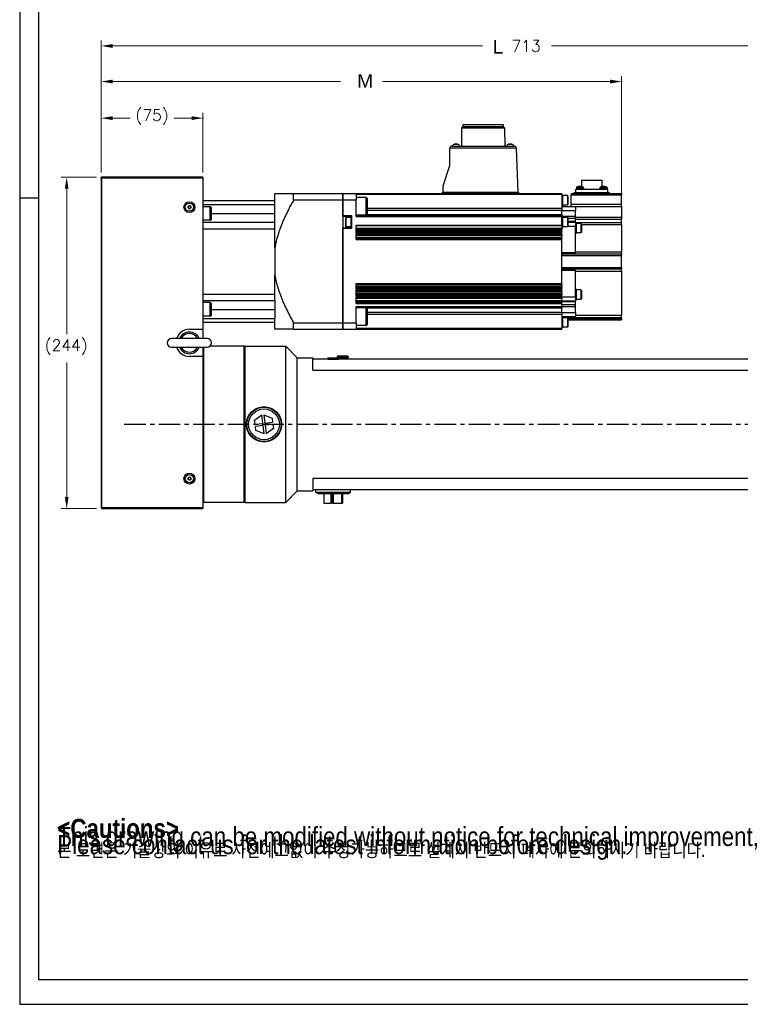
# Model space of a CAD drawing. Extents: x 26457 to 28142, y 10273 to 11461.
# Tile 1 of 18: x 26457 to 26988, y 10273 to 10999. Entities that reach past the tile are written whole.
import ezdxf

# ---------------------------------------------------------------- set-up
doc = ezdxf.new("R2010")
doc.units = 0
doc.header["$LTSCALE"] = 25.4
doc.linetypes.add('CENTER', pattern=[2, 1.25, -0.25, 0.25, -0.25])
doc.linetypes.add('CHAIN', pattern=[0.3543, 0.2362, -0.0295, 0.0591, -0.0295])
doc.layers.get('0').update_dxf_attribs({"linetype": 'CONTINUOUS'})
doc.layers.add('ATA-CENTER', color=133, linetype='CENTER')
doc.layers.add('ATA-TEXT', color=7, linetype='CONTINUOUS')
doc.layers.add('ATA-DIM', color=252, linetype='CONTINUOUS', lineweight=25)
doc.layers.add('ATA-SECTION', color=3, linetype='CHAIN', lineweight=40)
doc.styles.get("Standard").update_dxf_attribs({"font": 'simplex.shx'})
doc.styles.add('주 문자 (ISO)', font='arial.ttf')
doc.dimstyles.new('ata_A1', dxfattribs={"dimtxt": 4.2, "dimasz": 4.2, "dimexe": 2, "dimexo": 2, "dimgap": 2, "dimtad": 0, "dimtih": 1, "dimtoh": 1, "dimdec": 6, "dimdsep": 46, "dimtxsty": 'Standard', "dimcen": 0, "dimclrd": 252, "dimclre": 252, "dimclrt": 4, "dimadec": 6, "dimazin": 2, "dimtfac": 1, "dimtdec": 6, "dimtofl": 0, "dimtmove": 0, "dimatfit": 3, "dimfxl": 0, "dimtolj": 1, "dimtzin": 0, "dimlwd": 0, "dimlwe": 0, "dimarcsym": 0})

# ---------------------------------------------------------------- blocks, each defined once
blk = doc.blocks.new('*D8240')
at = {"color": 0}
for p in [(26517.45, 10882.47), (26491.52, 10638.47), (26517.45, 10638.47)]:
    blk.add_point(p, dxfattribs=at)
at = {"layer": 'ATA-DIM', "color": 252, "lineweight": 0}
for p, q in [((26513.45, 10882.47), (26487.52, 10882.47)), ((26491.52, 10874.07), (26491.52, 10766.89)), ((26491.52, 10646.87), (26491.52, 10746.13)), ((26513.45, 10638.47), (26487.52, 10638.47))]:
    blk.add_line(p, q, dxfattribs=at)
at = {"layer": 'ATA-DIM', "color": 252}
for points in [[(26492.92, 10874.07), (26490.12, 10874.07), (26491.52, 10882.47)], [(26490.12, 10646.87), (26492.92, 10646.87), (26491.52, 10638.47)]]:
    blk.add_solid(points, dxfattribs=at)
at = {"layer": 'ATA-DIM', "color": 4, "ltscale": 0.2, "insert": (26475.35, 10762.89), "char_height": 8.4, "attachment_point": 1}
blk.add_mtext('\\A1;(244)', dxfattribs=at)
blk = doc.blocks.new('*D8234')
at = {"color": 0}
for p in [(27229.95, 10979.22), (26516.95, 10881.97), (27229.95, 10757.97)]:
    blk.add_point(p, dxfattribs=at)
at = {"layer": 'ATA-DIM', "color": 252, "lineweight": 0}
for p, q in [((26516.95, 10885.97), (26516.95, 10983.22)), ((26525.35, 10979.22), (26797.99, 10979.22)), ((27221.55, 10979.22), (26848.91, 10979.22)), ((27229.95, 10761.97), (27229.95, 10983.22))]:
    blk.add_line(p, q, dxfattribs=at)
at = {"layer": 'ATA-DIM', "color": 252}
for points in [[(26525.35, 10980.62), (26525.35, 10977.82), (26516.95, 10979.22)], [(27221.55, 10977.82), (27221.55, 10980.62), (27229.95, 10979.22)]]:
    blk.add_solid(points, dxfattribs=at)
at = {"layer": 'ATA-DIM', "color": 4, "ltscale": 0.2, "insert": (26801.99, 10983.42), "char_height": 8.4, "attachment_point": 1}
blk.add_mtext('\\A1;   713', dxfattribs=at)
blk = doc.blocks.new('*D8233')
at = {"color": 0}
for p in [(26900.45, 10953.02), (26516.95, 10881.97), (26900.45, 10860.92)]:
    blk.add_point(p, dxfattribs=at)
at = {"layer": 'ATA-DIM', "color": 252, "lineweight": 0}
for p, q in [((26516.95, 10885.97), (26516.95, 10957.02)), ((26900.45, 10864.92), (26900.45, 10957.02)), ((26525.35, 10953.02), (26693.23, 10953.02)), ((26892.05, 10953.02), (26724.17, 10953.02))]:
    blk.add_line(p, q, dxfattribs=at)
at = {"layer": 'ATA-DIM', "color": 252}
for points in [[(26525.35, 10954.42), (26525.35, 10951.62), (26516.95, 10953.02)], [(26892.05, 10951.62), (26892.05, 10954.42), (26900.45, 10953.02)]]:
    blk.add_solid(points, dxfattribs=at)
at = {"layer": 'ATA-DIM', "color": 4, "ltscale": 0.2, "insert": (26697.23, 10957.22), "char_height": 8.4, "attachment_point": 1}
blk.add_mtext('\\A1;   ', dxfattribs=at)
blk = doc.blocks.new('*D8232')
at = {"color": 0}
for p in [(26591.95, 10926.08), (26516.95, 10881.97), (26591.95, 10881.97)]:
    blk.add_point(p, dxfattribs=at)
at = {"layer": 'ATA-DIM', "color": 252, "lineweight": 0}
for p, q in [((26516.95, 10885.97), (26516.95, 10930.08)), ((26525.35, 10926.08), (26538.27, 10926.08)), ((26583.55, 10926.08), (26570.63, 10926.08)), ((26591.95, 10885.97), (26591.95, 10930.08))]:
    blk.add_line(p, q, dxfattribs=at)
at = {"layer": 'ATA-DIM', "color": 252}
for points in [[(26525.35, 10927.48), (26525.35, 10924.68), (26516.95, 10926.08)], [(26583.55, 10924.68), (26583.55, 10927.48), (26591.95, 10926.08)]]:
    blk.add_solid(points, dxfattribs=at)
at = {"layer": 'ATA-DIM', "color": 4, "ltscale": 0.2, "insert": (26542.27, 10932.46), "char_height": 8.4, "attachment_point": 1}
blk.add_mtext('\\A1;(75)', dxfattribs=at)
blk = doc.blocks.new('ata-Border-A1-002')
at = {"color": 253, "ltscale": 0.5}
for p, q in [((0, 594), (0, 0)), ((7, 297), (0, 297)), ((0, 0), (841, 0))]:
    blk.add_line(p, q, dxfattribs=at)
at = {"ltscale": 0.5}
blk.add_line((7, 9), (7, 585), dxfattribs=at)
blk.add_line((834, 9), (7, 9))

msp = doc.modelspace()

# ---------------------------------------------------------------- linework, layer by layer
for p, q in [((26782.5803658, 10918.9685835), (26782.4803658, 10905.4685835)), ((26783.5803658, 10919.9685835), (26782.5803658, 10918.9685835)), ((26782.5803658, 10918.9685835), (26814.3203658, 10918.9685835)), ((26783.5803658, 10921.4685835), (26783.5803658, 10919.9685835)), ((26783.5803658, 10921.4685835), (26813.3203658, 10921.4685835)), ((26783.5803658, 10919.9685835), (26813.3203658, 10919.9685835)), ((26813.3203658, 10921.4685835), (26813.3203658, 10919.9685835)), ((26813.3203658, 10919.9685835), (26814.3203658, 10918.9685835)), ((26814.3203658, 10918.9685835), (26814.4203658, 10905.4685835)), ((26773.9503658, 10891.2685835), (26773.9503658, 10903.9685835)), ((26822.8136127, 10904.0209327), (26773.9512796, 10904.0209327)), ((26775.4503658, 10905.4685835), (26777.3683564, 10905.4685835)), ((26777.248472, 10906.8646295), (26779.6522596, 10906.8646295)), ((26777.3683564, 10905.4685835), (26779.5323752, 10905.4685835)), ((26779.5323752, 10905.4685835), (26817.3683564, 10905.4685835)), ((26817.248472, 10906.8646295), (26819.6522596, 10906.8646295)), ((26817.3683564, 10905.4685835), (26819.5323752, 10905.4685835)), ((26819.5323752, 10905.4685835), (26821.3145265, 10905.4685835)), ((26822.8136127, 10904.0209327), (26823.9503658, 10871.4685835)), ((26768.9503658, 10876.2685835), (26773.9503658, 10891.2685835)), ((26517.4503658, 10882.4685835), (26517.4503658, 10881.9685835)), ((26591.9503658, 10882.4685835), (26517.4503658, 10882.4685835)), ((26591.9503658, 10882.4685835), (26591.9503658, 10881.9685835)), ((26517.4503658, 10881.9685835), (26516.9503658, 10881.9685835)), ((26516.9503658, 10881.9685835), (26516.9503658, 10638.9685835)), ((26517.4503658, 10638.9685835), (26517.4503658, 10881.9685835)), ((26517.4503658, 10881.9685835), (26591.9503658, 10881.9685835)), ((26591.9503658, 10881.9685835), (26591.9503658, 10770.4685835)), ((26768.9503658, 10871.4685835), (26768.9503658, 10876.2685835)), ((26867.8607384, 10875.4886921), (26871.7799932, 10875.4886921)), ((26871.0503658, 10880.4685835), (26871.0503658, 10875.6596719)), ((26871.0503658, 10880.4685835), (26885.8503658, 10880.4685835)), ((26885.1207385, 10875.4886922), (26889.0399931, 10875.4886922)), ((26885.8503658, 10880.4685835), (26885.8503658, 10875.6596719)), ((26644.9503658, 10865.4685835), (26644.9503658, 10870.4685835)), ((26644.9503658, 10870.4685835), (26658.7955097, 10870.4685835)), ((26658.7955097, 10870.4685835), (26694.9503658, 10870.4685835)), ((26658.7955097, 10865.8144763), (26658.7955097, 10870.4685835)), ((26694.9503658, 10870.4685835), (26704.9503658, 10870.4685835)), ((26694.9503658, 10870.4685835), (26694.9503658, 10865.8144763)), ((26694.9503658, 10865.8144763), (26694.9503658, 10870.4685835)), ((26704.9503658, 10870.4685835), (26856.4503658, 10870.4685835)), ((26704.9503658, 10870.4685835), (26704.9503658, 10865.8144763)), ((26856.4503658, 10869.7727584), (26704.9503658, 10869.7727584)), ((26768.4503658, 10870.4685835), (26768.4503658, 10871.4685835)), ((26768.4503658, 10871.4685835), (26824.4503658, 10871.4685835)), ((26824.4503658, 10871.4685835), (26824.4503658, 10870.4685835)), ((26856.4503658, 10869.7727584), (26856.4503658, 10870.4685835)), ((26856.4503658, 10869.7727584), (26856.4503658, 10859.5392482)), ((26856.9503658, 10869.4685835), (26856.4503658, 10869.4685835)), ((26856.9503658, 10869.4685835), (26856.9503658, 10861.4685835)), ((26860.6003658, 10868.9685835), (26856.9503658, 10868.9685835)), ((26860.9503658, 10868.6185835), (26860.6003658, 10868.9685835)), ((26860.6003658, 10868.9685835), (26860.6003658, 10861.9685835)), ((26860.9503658, 10868.6185835), (26860.9503658, 10862.3185835)), ((26863.4503658, 10870.4685835), (26863.4503658, 10869.4685835)), ((26863.4503658, 10870.4685835), (26865.4503658, 10870.4685835)), ((26863.4503658, 10869.4685835), (26900.4503658, 10869.4685835)), ((26863.4503658, 10862.7954367), (26863.4503658, 10869.4685835)), ((26865.4503658, 10870.4685835), (26865.4503658, 10871.2685835)), ((26865.4503658, 10871.2685835), (26891.4503658, 10871.2685835)), ((26865.4503658, 10870.4685835), (26891.4503658, 10870.4685835)), ((26866.7503658, 10873.7685835), (26890.1503658, 10873.7685835)), ((26866.7503658, 10871.2685835), (26866.7503658, 10873.7685835)), ((26867.1444905, 10874.6158324), (26867.0703658, 10873.7685835)), ((26867.1444905, 10874.6158324), (26872.4962411, 10874.6158324)), ((26872.4962411, 10874.6158324), (26872.5703658, 10873.7685835)), ((26884.4044905, 10874.6158324), (26884.3303658, 10873.7685835)), ((26884.4044905, 10874.6158324), (26889.7562411, 10874.6158324)), ((26889.7562411, 10874.6158324), (26889.8303658, 10873.7685835)), ((26890.1503658, 10873.7685835), (26890.1503658, 10871.2685835)), ((26891.4503658, 10871.2685835), (26891.4503658, 10870.4685835)), ((26891.4503658, 10870.4685835), (26900.4503658, 10870.4685835)), ((26900.4503658, 10870.4685835), (26900.4503658, 10869.4685835)), ((26900.4503658, 10862.7954367), (26900.4503658, 10869.4685835)), ((26580.9503658, 10861.0459337), (26581.9503658, 10861.623284)), ((26580.9503658, 10859.8912332), (26580.9503658, 10861.0459337)), ((26581.9503658, 10861.623284), (26582.9503658, 10861.0459337)), ((26582.9503658, 10861.0459337), (26582.9503658, 10859.8912332)), ((26591.9503658, 10865.4685835), (26644.9503658, 10865.4685835)), ((26591.9503658, 10862.5208007), (26644.9503658, 10862.5208007)), ((26597.3503658, 10860.8239225), (26591.9503658, 10860.8239225)), ((26597.3503658, 10850.8239225), (26597.3503658, 10860.8239225)), ((26644.9503658, 10862.5208007), (26644.9503658, 10865.4685835)), ((26644.9503658, 10849.3235835), (26644.9503658, 10862.5208007)), ((26658.7955097, 10865.8144763), (26694.9503658, 10865.8144763)), ((26694.9503658, 10865.8144763), (26704.9503658, 10865.8144763)), ((26694.9503658, 10854.2185835), (26694.9503658, 10865.8144763)), ((26694.9503658, 10865.8144763), (26694.9503658, 10775.1226906)), ((26712.1503658, 10867.6272234), (26704.9503658, 10867.6272234)), ((26704.9503658, 10853.5699751), (26704.9503658, 10865.8144763)), ((26712.1503658, 10854.6272234), (26712.1503658, 10867.6272234)), ((26712.9503658, 10866.8272234), (26712.9503658, 10855.4272234)), ((26856.9503658, 10861.4685835), (26856.4503658, 10861.4685835)), ((26856.4503658, 10860.9685835), (26866.4503658, 10860.9685835)), ((26860.6003658, 10861.9685835), (26856.9503658, 10861.9685835)), ((26860.9503658, 10862.3185835), (26860.6003658, 10861.9685835)), ((26863.4503658, 10862.7954367), (26900.4503658, 10862.7954367)), ((26863.4503658, 10860.9685835), (26863.4503658, 10862.7954367)), ((26866.4503658, 10860.9685835), (26866.4503658, 10857.9685835)), ((26866.4503658, 10860.9246365), (26900.4503658, 10860.9246365)), ((26900.4503658, 10860.9246365), (26900.4503658, 10862.7954367)), ((26900.4503658, 10860.9246365), (26900.4503658, 10853.1665631)), ((26581.9503658, 10859.3138829), (26580.9503658, 10859.8912332)), ((26582.9503658, 10859.8912332), (26581.9503658, 10859.3138829)), ((26597.9503658, 10860.2239225), (26597.9503658, 10851.4239225)), ((26597.9503658, 10855.8235835), (26644.9503658, 10855.8235835)), ((26694.9503658, 10854.2185835), (26701.4503658, 10854.2185835)), ((26694.9503658, 10853.7185835), (26701.4503658, 10853.7185835)), ((26701.4503658, 10853.4685835), (26700.9503658, 10853.4685835)), ((26700.9503658, 10853.4685835), (26700.9503658, 10845.4685835)), ((26701.4503658, 10854.2185835), (26701.4503658, 10844.7185835)), ((26712.1503658, 10854.6272234), (26704.9503658, 10854.6272234)), ((26856.4503658, 10854.2658002), (26704.9503658, 10854.2658002)), ((26704.9503658, 10853.5699751), (26856.4503658, 10853.5699751)), ((26856.4503658, 10854.9110842), (26712.7615943, 10854.9110842)), ((26856.4503658, 10859.5392482), (26712.9503658, 10859.5392482)), ((26856.4503658, 10858.073182), (26712.9503658, 10858.073182)), ((26856.4503658, 10859.5392482), (26856.4503658, 10858.073182)), ((26856.4503658, 10854.9110842), (26856.4503658, 10858.073182)), ((26856.4503658, 10857.9685835), (26866.4503658, 10857.9685835)), ((26856.4503658, 10854.9110842), (26856.4503658, 10854.2658002)), ((26856.4503658, 10853.5699751), (26856.4503658, 10854.2658002)), ((26856.4503658, 10853.7170106), (26866.4503658, 10853.7170106)), ((26856.4503658, 10847.2977537), (26856.4503658, 10853.5699751)), ((26856.9503658, 10853.4685835), (26856.4503658, 10853.4685835)), ((26856.9503658, 10853.4685835), (26856.9503658, 10845.4685835)), ((26866.4503658, 10853.7170106), (26866.4503658, 10857.9685835)), ((26866.4503658, 10852.302797), (26866.4503658, 10853.7170106)), ((26866.4503658, 10853.1665631), (26900.4503658, 10853.1665631)), ((26900.4503658, 10853.1665631), (26900.4503658, 10851.6545178)), ((26597.3503658, 10850.8239225), (26591.9503658, 10850.8239225)), ((26591.9503658, 10849.3235835), (26644.9503658, 10849.3235835)), ((26644.9503658, 10844.4685835), (26644.9503658, 10849.3235835)), ((26696.9503658, 10852.6185835), (26697.3003658, 10852.9685835)), ((26696.9503658, 10852.6185835), (26696.9503658, 10846.3185835)), ((26696.9503658, 10846.3185835), (26697.3003658, 10845.9685835)), ((26700.9503658, 10852.9685835), (26697.3003658, 10852.9685835)), ((26697.3003658, 10852.9685835), (26697.3003658, 10845.9685835)), ((26700.9503658, 10845.9685835), (26697.3003658, 10845.9685835)), ((26704.9503658, 10847.2977537), (26856.4503658, 10847.2977537)), ((26704.9503658, 10841.6654203), (26704.9503658, 10847.2977537)), ((26856.4503658, 10846.6438921), (26704.9503658, 10846.6438921)), ((26856.4503658, 10846.6438921), (26856.4503658, 10847.2977537)), ((26856.4503658, 10846.6438921), (26856.4503658, 10844.8343947)), ((26860.6003658, 10852.9685835), (26856.9503658, 10852.9685835)), ((26860.6003658, 10845.9685835), (26856.9503658, 10845.9685835)), ((26860.9503658, 10852.6185835), (26860.6003658, 10852.9685835)), ((26860.6003658, 10852.9685835), (26860.6003658, 10845.9685835)), ((26860.9503658, 10846.3185835), (26860.6003658, 10845.9685835)), ((26860.9503658, 10852.6185835), (26860.9503658, 10846.3185835)), ((26860.9503658, 10852.302797), (26866.4503658, 10852.302797)), ((26860.9503658, 10850.0543699), (26866.4503658, 10850.0543699)), ((26860.9503658, 10849.4685835), (26866.4503658, 10849.4685835)), ((26860.9503658, 10846.4685835), (26866.4503658, 10846.4685835)), ((26866.4503658, 10850.0543699), (26866.4503658, 10852.302797)), ((26866.4503658, 10851.6545178), (26900.4503658, 10851.6545178)), ((26866.4503658, 10849.4685835), (26866.4503658, 10850.0543699)), ((26866.4503658, 10849.4685835), (26866.4503658, 10846.4685835)), ((26866.4503658, 10849.1750723), (26900.4503658, 10849.1750723)), ((26866.9503658, 10848.9685835), (26866.4503658, 10848.9685835)), ((26866.4503658, 10844.9685835), (26866.4503658, 10846.4685835)), ((26866.9503658, 10848.9685835), (26866.9503658, 10840.9685835)), ((26870.5503658, 10848.4685835), (26866.9503658, 10848.4685835)), ((26870.9503658, 10848.0685835), (26870.5503658, 10848.4685835)), ((26870.5503658, 10848.4685835), (26870.5503658, 10841.4685835)), ((26870.9503658, 10848.0685835), (26870.9503658, 10841.8685835)), ((26870.9503658, 10847.8161858), (26900.4503658, 10847.8161858)), ((26900.4503658, 10849.1750723), (26900.4503658, 10851.6545178)), ((26900.4503658, 10847.8161858), (26900.4503658, 10849.1750723)), ((26900.4503658, 10847.8161858), (26900.4503658, 10827.6135539)), ((26591.9503658, 10844.4685835), (26644.9503658, 10844.4685835)), ((26644.9503658, 10830.5184591), (26644.9503658, 10844.4685835)), ((26694.9503658, 10845.2185835), (26701.4503658, 10845.2185835)), ((26694.9503658, 10775.1226906), (26694.9503658, 10844.7185835)), ((26701.4503658, 10844.7185835), (26694.9503658, 10844.7185835)), ((26701.4503658, 10845.4685835), (26700.9503658, 10845.4685835)), ((26856.4503658, 10844.8343947), (26704.9503658, 10844.8343947)), ((26856.4503658, 10843.855075), (26704.9503658, 10843.855075)), ((26856.4503658, 10842.8851741), (26704.9503658, 10842.8851741)), ((26856.4503658, 10842.5018122), (26704.9503658, 10842.5018122)), ((26856.4503658, 10842.3608215), (26704.9503658, 10842.3608215)), ((26704.9503658, 10841.6654203), (26856.4503658, 10841.6654203)), ((26704.9503658, 10836.6713668), (26704.9503658, 10841.0212496)), ((26704.9503658, 10841.0212496), (26856.4503658, 10841.0212496)), ((26856.4503658, 10840.3258484), (26704.9503658, 10840.3258484)), ((26856.4503658, 10840.2426012), (26704.9503658, 10840.2426012)), ((26856.4503658, 10839.2853366), (26704.9503658, 10839.2853366)), ((26856.9503658, 10845.4685835), (26856.4503658, 10845.4685835)), ((26856.4503658, 10844.8343947), (26856.4503658, 10843.855075)), ((26856.4503658, 10842.8851741), (26856.4503658, 10843.855075)), ((26856.4503658, 10842.8851741), (26856.4503658, 10842.5018122)), ((26856.4503658, 10842.5018122), (26856.4503658, 10842.3608215)), ((26856.4503658, 10841.6654203), (26856.4503658, 10842.3608215)), ((26856.4503658, 10841.0212496), (26856.4503658, 10841.6654203)), ((26856.4503658, 10840.3258484), (26856.4503658, 10841.0212496)), ((26856.4503658, 10840.3258484), (26856.4503658, 10840.2426012)), ((26856.4503658, 10840.2426012), (26856.4503658, 10839.2853366)), ((26856.4503658, 10837.8215246), (26856.4503658, 10839.2853366)), ((26866.4503658, 10826.9685835), (26866.4503658, 10844.9685835)), ((26866.9503658, 10840.9685835), (26866.4503658, 10840.9685835)), ((26870.5503658, 10841.4685835), (26866.9503658, 10841.4685835)), ((26870.9503658, 10841.8685835), (26870.5503658, 10841.4685835)), ((26856.4503658, 10837.8215246), (26704.9503658, 10837.8215246)), ((26856.4503658, 10837.3671918), (26704.9503658, 10837.3671918)), ((26704.9503658, 10836.6713668), (26856.4503658, 10836.6713668)), ((26856.4503658, 10837.8215246), (26856.4503658, 10837.3671918)), ((26856.4503658, 10836.6713668), (26856.4503658, 10837.3671918)), ((26856.4503658, 10804.2658002), (26856.4503658, 10836.6713668)), ((26644.9503658, 10830.5184591), (26644.9503658, 10810.4187079)), ((26856.4503658, 10826.9685835), (26866.4503658, 10826.9685835)), ((26856.4503658, 10825.9685835), (26900.4503658, 10825.9685835)), ((26856.4503658, 10824.9685835), (26900.4503658, 10824.9685835)), ((26863.4503658, 10825.9685835), (26863.4503658, 10825.9866508)), ((26863.4503658, 10825.9866508), (26866.4503658, 10825.9866508)), ((26866.4503658, 10827.6135539), (26900.4503658, 10827.6135539)), ((26866.4503658, 10825.9866508), (26866.4503658, 10826.9685835)), ((26900.4503658, 10825.9685835), (26900.4503658, 10827.6135539)), ((26900.4503658, 10825.9685835), (26900.4503658, 10824.9685835)), ((26900.4503658, 10815.9685835), (26900.4503658, 10824.9685835)), ((26644.9503658, 10796.4685835), (26644.9503658, 10810.4187079)), ((26856.4503658, 10815.9685835), (26900.4503658, 10815.9685835)), ((26856.4503658, 10814.9685835), (26900.4503658, 10814.9685835)), ((26856.4503658, 10813.9685835), (26866.4503658, 10813.9685835)), ((26863.4503658, 10814.9505161), (26863.4503658, 10814.9685835)), ((26866.4503658, 10814.9505161), (26863.4503658, 10814.9505161)), ((26866.4503658, 10813.9685835), (26866.4503658, 10814.9505161)), ((26866.4503658, 10795.9685835), (26866.4503658, 10813.9685835)), ((26866.4503658, 10813.3236131), (26900.4503658, 10813.3236131)), ((26900.4503658, 10815.9685835), (26900.4503658, 10814.9685835)), ((26900.4503658, 10813.3236131), (26900.4503658, 10814.9685835)), ((26900.4503658, 10813.3236131), (26900.4503658, 10780.8578286)), ((26704.9503658, 10804.2658002), (26856.4503658, 10804.2658002)), ((26704.9503658, 10799.9159173), (26704.9503658, 10804.2658002)), ((26856.4503658, 10803.5699751), (26704.9503658, 10803.5699751)), ((26856.4503658, 10803.1156423), (26704.9503658, 10803.1156423)), ((26856.4503658, 10803.5699751), (26856.4503658, 10804.2658002)), ((26856.4503658, 10803.5699751), (26856.4503658, 10803.1156423)), ((26856.4503658, 10801.6517835), (26856.4503658, 10803.1156423)), ((26591.9503658, 10796.4685835), (26644.9503658, 10796.4685835)), ((26644.9503658, 10791.6135835), (26644.9503658, 10796.4685835)), ((26856.4503658, 10801.6517835), (26704.9503658, 10801.6517835)), ((26856.4503658, 10800.6945658), (26704.9503658, 10800.6945658)), ((26856.4503658, 10800.6113185), (26704.9503658, 10800.6113185)), ((26704.9503658, 10799.9159173), (26856.4503658, 10799.9159173)), ((26704.9503658, 10799.2717466), (26856.4503658, 10799.2717466)), ((26704.9503658, 10794.9457384), (26704.9503658, 10799.2717466)), ((26856.4503658, 10798.5763455), (26704.9503658, 10798.5763455)), ((26856.4503658, 10798.4353547), (26704.9503658, 10798.4353547)), ((26856.4503658, 10798.0519151), (26704.9503658, 10798.0519151)), ((26856.4503658, 10796.828891), (26704.9503658, 10796.828891)), ((26856.4503658, 10795.8046001), (26704.9503658, 10795.8046001)), ((26856.4503658, 10795.6411396), (26704.9503658, 10795.6411396)), ((26856.4503658, 10801.6517835), (26856.4503658, 10800.6945658)), ((26856.4503658, 10800.6945658), (26856.4503658, 10800.6113185)), ((26856.4503658, 10799.9159173), (26856.4503658, 10800.6113185)), ((26856.4503658, 10799.2717466), (26856.4503658, 10799.9159173)), ((26856.4503658, 10798.5763455), (26856.4503658, 10799.2717466)), ((26856.4503658, 10798.5763455), (26856.4503658, 10798.4353547)), ((26856.4503658, 10798.4353547), (26856.4503658, 10798.0519151)), ((26856.4503658, 10796.828891), (26856.4503658, 10798.0519151)), ((26856.4503658, 10796.828891), (26856.4503658, 10795.8046001)), ((26856.4503658, 10795.8046001), (26856.4503658, 10795.6411396)), ((26856.4503658, 10794.9457384), (26856.4503658, 10795.6411396)), ((26866.9503658, 10799.9685835), (26866.4503658, 10799.9685835)), ((26866.4503658, 10794.4685835), (26866.4503658, 10795.9685835)), ((26866.9503658, 10799.9685835), (26866.9503658, 10791.9685835)), ((26870.5503658, 10799.4685835), (26866.9503658, 10799.4685835)), ((26870.9503658, 10799.0685835), (26870.5503658, 10799.4685835)), ((26870.5503658, 10799.4685835), (26870.5503658, 10792.4685835)), ((26870.9503658, 10799.0685835), (26870.9503658, 10792.8685835)), ((26591.9503658, 10791.6135835), (26644.9503658, 10791.6135835)), ((26597.3503658, 10790.1132444), (26591.9503658, 10790.1132444)), ((26597.3503658, 10780.1132444), (26597.3503658, 10790.1132444)), ((26597.9503658, 10789.5132444), (26597.9503658, 10780.7132444)), ((26644.9503658, 10791.6135835), (26644.9503658, 10778.4163662)), ((26704.9503658, 10794.9457384), (26856.4503658, 10794.9457384)), ((26704.9503658, 10794.3015677), (26856.4503658, 10794.3015677)), ((26704.9503658, 10789.4785416), (26704.9503658, 10794.3015677)), ((26856.4503658, 10793.6061665), (26704.9503658, 10793.6061665)), ((26856.4503658, 10793.3631323), (26704.9503658, 10793.3631323)), ((26856.4503658, 10793.0493108), (26704.9503658, 10793.0493108)), ((26856.4503658, 10791.5509925), (26704.9503658, 10791.5509925)), ((26856.4503658, 10790.4531596), (26704.9503658, 10790.4531596)), ((26856.4503658, 10790.1739428), (26704.9503658, 10790.1739428)), ((26704.9503658, 10789.4785416), (26856.4503658, 10789.4785416)), ((26856.4503658, 10794.3015677), (26856.4503658, 10794.9457384)), ((26856.4503658, 10794.4685835), (26866.4503658, 10794.4685835)), ((26856.4503658, 10793.6061665), (26856.4503658, 10794.3015677)), ((26856.4503658, 10793.6061665), (26856.4503658, 10793.3631323)), ((26856.4503658, 10793.3631323), (26856.4503658, 10793.0493108)), ((26856.4503658, 10791.5509925), (26856.4503658, 10793.0493108)), ((26856.4503658, 10791.5509925), (26856.4503658, 10790.4531596)), ((26856.4503658, 10791.4685835), (26866.4503658, 10791.4685835)), ((26856.4503658, 10790.882797), (26866.4503658, 10790.882797)), ((26856.4503658, 10790.4531596), (26856.4503658, 10790.1739428)), ((26856.4503658, 10789.4785416), (26856.4503658, 10790.1739428)), ((26856.4503658, 10787.3671918), (26856.4503658, 10789.4785416)), ((26856.4503658, 10788.6343699), (26866.4503658, 10788.6343699)), ((26866.4503658, 10794.4685835), (26866.4503658, 10791.4685835)), ((26866.9503658, 10791.9685835), (26866.4503658, 10791.9685835)), ((26866.4503658, 10790.882797), (26866.4503658, 10791.4685835)), ((26866.4503658, 10788.6343699), (26866.4503658, 10790.882797)), ((26866.4503658, 10787.2201563), (26866.4503658, 10788.6343699)), ((26870.5503658, 10792.4685835), (26866.9503658, 10792.4685835)), ((26870.9503658, 10792.8685835), (26870.5503658, 10792.4685835)), ((26597.9503658, 10785.1135835), (26644.9503658, 10785.1135835)), ((26704.9503658, 10787.3671918), (26856.4503658, 10787.3671918)), ((26704.9503658, 10775.1226906), (26704.9503658, 10787.3671918)), ((26856.4503658, 10786.6713668), (26704.9503658, 10786.6713668)), ((26712.1503658, 10786.3099436), (26704.9503658, 10786.3099436)), ((26712.1503658, 10773.3099436), (26712.1503658, 10786.3099436)), ((26856.4503658, 10786.0260819), (26712.7615951, 10786.0260819)), ((26712.9503658, 10785.5099436), (26712.9503658, 10774.1099436)), ((26856.4503658, 10782.863985), (26712.9503658, 10782.863985)), ((26856.4503658, 10781.3979187), (26712.9503658, 10781.3979187)), ((26856.4503658, 10786.6713668), (26856.4503658, 10787.3671918)), ((26856.4503658, 10787.2201563), (26866.4503658, 10787.2201563)), ((26856.4503658, 10786.6713668), (26856.4503658, 10786.0260819)), ((26856.4503658, 10782.863985), (26856.4503658, 10786.0260819)), ((26856.4503658, 10782.9685835), (26866.4503658, 10782.9685835)), ((26856.4503658, 10782.863985), (26856.4503658, 10781.3979187)), ((26856.4503658, 10781.3979187), (26856.4503658, 10771.1644085)), ((26866.4503658, 10782.9685835), (26866.4503658, 10787.2201563)), ((26866.4503658, 10782.9685835), (26866.4503658, 10779.9685835)), ((26866.4503658, 10780.8578286), (26900.4503658, 10780.8578286)), ((26900.4503658, 10778.8895924), (26900.4503658, 10780.8578286)), ((26597.3503658, 10780.1132444), (26591.9503658, 10780.1132444)), ((26591.9503658, 10778.4163662), (26644.9503658, 10778.4163662)), ((26644.9503658, 10775.4685835), (26591.9503658, 10775.4685835)), ((26644.9503658, 10775.4685835), (26644.9503658, 10778.4163662)), ((26644.9503658, 10770.4685835), (26644.9503658, 10775.4685835)), ((26658.7955097, 10775.1226906), (26694.9503658, 10775.1226906)), ((26658.7955097, 10770.4685835), (26658.7955097, 10775.1226906)), ((26694.9503658, 10775.1226906), (26704.9503658, 10775.1226906)), ((26694.9503658, 10775.1226906), (26694.9503658, 10770.4685835)), ((26694.9503658, 10770.4685835), (26694.9503658, 10775.1226906)), ((26704.9503658, 10775.1226906), (26704.9503658, 10770.4685835)), ((26856.4503658, 10779.9685835), (26866.4503658, 10779.9685835)), ((26856.9503658, 10779.4685835), (26856.4503658, 10779.4685835)), ((26856.9503658, 10779.4685835), (26856.9503658, 10771.4685835)), ((26860.6003658, 10778.9685835), (26856.9503658, 10778.9685835)), ((26860.9503658, 10778.6185835), (26860.6003658, 10778.9685835)), ((26860.6003658, 10778.9685835), (26860.6003658, 10771.9685835)), ((26860.6003658, 10778.9685835), (26863.4503658, 10778.9685835)), ((26860.9503658, 10778.6185835), (26860.9503658, 10772.3185835)), ((26860.9503658, 10778.4685835), (26900.4503658, 10778.4685835)), ((26860.9503658, 10777.4685835), (26900.4503658, 10777.4685835)), ((26863.4503658, 10778.8895924), (26863.4503658, 10779.1578141)), ((26863.4503658, 10779.1578141), (26866.4503658, 10779.1578141)), ((26900.4503658, 10778.8895924), (26863.4503658, 10778.8895924)), ((26866.4503658, 10779.1578141), (26866.4503658, 10779.9685835)), ((26900.4503658, 10778.4685835), (26900.4503658, 10778.8895924)), ((26900.4503658, 10778.4685835), (26900.4503658, 10777.4685835)), ((26581.9503658, 10770.4685835), (26591.9503658, 10770.4685835)), ((26591.9503658, 10770.4685835), (26591.9503658, 10763.6185835)), ((26658.7955097, 10770.4685835), (26644.9503658, 10770.4685835)), ((26658.7955097, 10770.4685835), (26694.9503658, 10770.4685835)), ((26694.9503658, 10770.4685835), (26704.9503658, 10770.4685835)), ((26712.1503658, 10773.3099436), (26704.9503658, 10773.3099436)), ((26856.4503658, 10771.1644085), (26704.9503658, 10771.1644085)), ((26704.9503658, 10770.4685835), (26856.4503658, 10770.4685835)), ((26856.9503658, 10771.4685835), (26856.4503658, 10771.4685835)), ((26856.4503658, 10770.4685835), (26856.4503658, 10771.1644085)), ((26860.6003658, 10771.9685835), (26856.9503658, 10771.9685835)), ((26860.9503658, 10772.3185835), (26860.6003658, 10771.9685835)), ((26595.1003658, 10763.6185835), (26568.8003658, 10763.6185835)), ((26568.8003658, 10757.3185835), (26595.1003658, 10757.3185835)), ((26591.9503658, 10757.3185835), (26591.9503658, 10750.4685835)), ((26592.4503658, 10757.3185835), (26592.4503658, 10642.9685835)), ((26622.4503658, 10757.9685835), (26597.0167426, 10757.9685835)), ((26622.9503658, 10757.4685835), (26622.4503658, 10757.9685835)), ((26622.4503658, 10642.9685835), (26622.4503658, 10757.9685835)), ((26622.9503658, 10757.9685835), (26652.9503658, 10757.9685835)), ((26622.9503658, 10642.9685835), (26622.9503658, 10757.9685835)), ((26661.4503658, 10749.4685835), (26652.9503658, 10757.9685835)), ((26652.9503658, 10642.9685835), (26652.9503658, 10757.9685835)), ((26591.9503658, 10750.4685835), (26581.9503658, 10750.4685835)), ((26591.9503658, 10750.4685835), (26591.9503658, 10638.9685835)), ((26661.4503658, 10749.4685835), (26672.9503658, 10749.4685835)), ((26661.4503658, 10651.4685835), (26661.4503658, 10749.4685835)), ((26672.9503658, 10749.4685835), (26672.9503658, 10748.4685835)), ((26672.9503658, 10740.4685835), (26672.9503658, 10748.4685835)), ((27142.9503658, 10748.4685835), (26672.9503658, 10748.4685835)), ((26683.9503658, 10749.5685835), (26684.1503658, 10749.5685835)), ((26683.9503658, 10749.0685835), (26683.9503658, 10749.5685835)), ((26683.9503658, 10749.0685835), (26684.1503658, 10749.0685835)), ((26683.9503658, 10748.4685835), (26683.9503658, 10749.0685835)), ((26684.1503658, 10749.5685835), (26691.7503658, 10749.5685835)), ((26684.1503658, 10749.5685835), (26684.1503658, 10748.4685835)), ((26684.1653658, 10749.5585835), (26691.7353658, 10749.5585835)), ((26684.1653658, 10749.5585835), (26684.1653658, 10748.5585835)), ((26684.1653658, 10748.5585835), (26691.7353658, 10748.5585835)), ((26684.1653658, 10748.4685835), (26684.1653658, 10748.5585835)), ((26690.9503658, 10749.9685835), (26690.9503658, 10749.5685835)), ((26698.9503658, 10749.9685835), (26690.9503658, 10749.9685835)), ((26691.7353658, 10748.5585835), (26691.7353658, 10749.5585835)), ((26691.7353658, 10748.5585835), (26691.7353658, 10748.4685835)), ((26691.7503658, 10748.4685835), (26691.7503658, 10749.5685835)), ((26691.7503658, 10749.5685835), (26691.9503658, 10749.5685835)), ((26691.7503658, 10749.0685835), (26691.9503658, 10749.0685835)), ((26691.9503658, 10750.9685835), (26697.9503658, 10750.9685835)), ((26691.9503658, 10749.5685835), (26691.9503658, 10749.0685835)), ((26691.9503658, 10749.4685835), (26698.9503658, 10749.4685835)), ((26691.9503658, 10749.0685835), (26691.9503658, 10748.4685835)), ((26692.9503658, 10749.2685835), (26692.9503658, 10748.4685835)), ((26692.9503658, 10749.2685835), (26696.9503658, 10749.2685835)), ((26696.9503658, 10749.2685835), (26696.9503658, 10748.4685835)), ((26698.9503658, 10749.9685835), (26698.9503658, 10749.4685835)), ((26672.9503658, 10740.4685835), (27142.9503658, 10740.4685835)), ((26630.0665228, 10703.4595764), (26635.3562959, 10707.3759907)), ((26630.4015706, 10700.52587), (26630.0665228, 10703.4595764)), ((26630.4015706, 10700.52587), (26636.0647576, 10701.1726417)), ((26636.0647576, 10701.1726417), (26635.3562959, 10707.3759907)), ((26636.9459624, 10707.5575407), (26642.9825632, 10704.9346699)), ((26636.9459624, 10707.5575407), (26637.6544241, 10701.3541917)), ((26637.6544241, 10701.3541917), (26643.317611, 10702.0009635)), ((26642.9825632, 10704.9346699), (26643.317611, 10702.0009635)), ((26636.2463075, 10699.5829752), (26630.5831206, 10698.9362034)), ((26630.9181684, 10696.002497), (26630.5831206, 10698.9362034)), ((26636.9547692, 10693.3796263), (26630.9181684, 10696.002497)), ((26636.9547692, 10693.3796263), (26636.2463075, 10699.5829752)), ((26643.499161, 10700.411297), (26637.835974, 10699.7645252)), ((26637.835974, 10699.7645252), (26638.5444357, 10693.5611763)), ((26643.8342088, 10697.4775906), (26638.5444357, 10693.5611763)), ((26643.499161, 10700.411297), (26643.8342088, 10697.4775906)), ((26580.9503658, 10661.0459337), (26581.9503658, 10661.623284)), ((26580.9503658, 10659.8912332), (26580.9503658, 10661.0459337)), ((26581.9503658, 10659.3138829), (26580.9503658, 10659.8912332)), ((26581.9503658, 10661.623284), (26582.9503658, 10661.0459337)), ((26582.9503658, 10659.8912332), (26581.9503658, 10659.3138829)), ((26582.9503658, 10661.0459337), (26582.9503658, 10659.8912332)), ((26672.9503658, 10660.4685835), (26672.9503658, 10652.4685835)), ((27142.9503658, 10660.4685835), (26672.9503658, 10660.4685835)), ((26661.4503658, 10651.4685835), (26652.9503658, 10642.9685835)), ((26661.4503658, 10651.4685835), (26672.9503658, 10651.4685835)), ((26672.9503658, 10652.4685835), (26672.9503658, 10651.4685835)), ((26672.9503658, 10652.4685835), (27142.9503658, 10652.4685835)), ((26675.2503658, 10650.262331), (26675.2503658, 10652.4685835)), ((26676.6251768, 10649.4685835), (26675.2503658, 10650.262331)), ((26700.6503658, 10650.262331), (26675.2503658, 10650.262331)), ((26699.2755548, 10649.4685835), (26700.6503658, 10650.262331)), ((26700.6503658, 10650.262331), (26700.6503658, 10652.4685835)), ((26591.9503658, 10643.4685835), (26592.4503658, 10642.9685835)), ((26622.4503658, 10642.9685835), (26592.4503658, 10642.9685835)), ((26622.9503658, 10643.4685835), (26622.4503658, 10642.9685835)), ((26622.9503658, 10642.9685835), (26652.9503658, 10642.9685835)), ((26676.6251768, 10649.4685835), (26699.2755548, 10649.4685835)), ((26681.0665228, 10649.4685835), (26681.0665228, 10642.4685835)), ((26686.3562959, 10642.4685835), (26686.3562959, 10649.4685835)), ((26687.0647576, 10649.4685835), (26687.0647576, 10642.4685835)), ((26687.2463075, 10642.4685835), (26687.2463075, 10649.4685835)), ((26687.9459624, 10649.4685835), (26687.9459624, 10642.4685835)), ((26693.9825632, 10649.4685835), (26693.9825632, 10642.4685835)), ((26694.317611, 10642.4685835), (26694.317611, 10649.4685835)), ((26694.499161, 10649.4685835), (26694.499161, 10642.4685835)), ((26694.8342088, 10649.4685835), (26694.8342088, 10642.4685835)), ((26516.9503658, 10638.9685835), (26517.4503658, 10638.9685835)), ((26517.4503658, 10638.9685835), (26517.4503658, 10638.4685835)), ((26591.9503658, 10638.9685835), (26517.4503658, 10638.9685835)), ((26517.4503658, 10638.4685835), (26591.9503658, 10638.4685835)), ((26591.9503658, 10638.9685835), (26591.9503658, 10638.4685835)), ((26681.0665228, 10642.4685835), (26686.3562959, 10642.4685835)), ((26687.0647576, 10642.4685835), (26686.3562959, 10642.4685835)), ((26687.2463075, 10642.4685835), (26687.0647576, 10642.4685835)), ((26687.9459624, 10642.4685835), (26687.2463075, 10642.4685835)), ((26687.9459624, 10642.4685835), (26693.9825632, 10642.4685835)), ((26693.9825632, 10642.4685835), (26694.317611, 10642.4685835)), ((26694.499161, 10642.4685835), (26694.317611, 10642.4685835)), ((26694.499161, 10642.4685835), (26694.8342088, 10642.4685835))]:
    msp.add_line(p, q)
for centre, radius in [((26581.9503658, 10860.4685835), 4), ((26581.9503658, 10860.4685835), 3), ((26636.9503658, 10700.4685835), 12.7), ((26636.9503658, 10700.4685835), 11.325189), ((26581.9503658, 10660.4685835), 4), ((26581.9503658, 10660.4685835), 3)]:
    msp.add_circle(centre, radius)
for centre, radius, start, end in [((26775.4503658, 10903.9685835), 1.5, 178, 180), ((26775.4503658, 10903.9685835), 1.5, 90, 177.9999999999), ((26777.3469808, 10905.3678677), 1.5, 93.7654683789, 176.150043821), ((26778.4503658, 10899.9685835), 7, 80.1133759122, 99.8866240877), ((26779.5537508, 10905.3678677), 1.5, 3.849956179, 86.234531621), ((26817.3469808, 10905.3678677), 1.5, 93.765468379, 176.1500438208), ((26818.4503658, 10899.9685835), 7, 80.1133759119, 99.8866240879), ((26819.5537508, 10905.3678677), 1.5, 3.8499561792, 86.2345316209), ((26821.3145265, 10903.9685835), 1.5, 2.0000000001, 90), ((26517.4503658, 10881.9685835), 0.5, 90, 180), ((26868.1406852, 10874.5286766), 1, 106.2570278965, 175.0000000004), ((26869.8203658, 10868.7685835), 7, 73.7429721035, 106.2570278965), ((26871.5000464, 10874.5286766), 1, 4.9999999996, 73.7429721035), ((26885.4006852, 10874.5286766), 1, 106.2570210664, 175.0000000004), ((26887.0803658, 10868.7685835), 7, 73.7429730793, 106.2570269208), ((26888.7600464, 10874.5286766), 1, 4.9999999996, 73.7429789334), ((26581.9503658, 10860.4685835), 1, 120, 180), ((26581.9503658, 10860.4685835), 1, 180, 240), ((26581.9503658, 10860.4685835), 1, 60, 120), ((26581.9503658, 10860.4685835), 1, 0, 60), ((26581.9503658, 10860.4685835), 1, 300, 0), ((26597.3503658, 10860.2239225), 0.6, 0, 90), ((26712.1503658, 10866.8272234), 0.8, 0, 90), ((26581.9503658, 10860.4685835), 1, 240, 300), ((26712.1503658, 10855.4272234), 0.8, 270, 0), ((26597.3503658, 10851.4239225), 0.6, 270, 0), ((26597.3503658, 10789.5132444), 0.6, 0, 90), ((26597.3503658, 10780.7132444), 0.6, 270, 0), ((26712.1503658, 10785.5099436), 0.8, 0, 90), ((26712.1503658, 10774.1099436), 0.8, 270, 0), ((26581.9503658, 10760.4685835), 10, 90, 161.6391862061), ((26581.9503658, 10760.4685835), 8, 23.1880375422, 156.8119624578), ((26581.9503658, 10760.4685835), 6.88914, 27.2092425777, 152.7907574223), ((26568.8003658, 10760.4685835), 3.15, 90, 270), ((26595.1003658, 10760.4685835), 3.15, 270, 90), ((26581.9503658, 10760.4685835), 10, 198.3608137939, 270), ((26581.9503658, 10760.4685835), 8, 203.1880375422, 336.8119624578), ((26581.9503658, 10760.4685835), 6.88914, 207.2092425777, 332.7907574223), ((26691.9503658, 10749.9685835), 1, 90, 180), ((26692.7503658, 10749.2685835), 0.2, 0, 90), ((26697.1503658, 10749.2685835), 0.2, 90, 180), ((26697.9503658, 10749.9685835), 1, 0, 90), ((26581.9503658, 10660.4685835), 1, 120, 180), ((26581.9503658, 10660.4685835), 1, 180, 240), ((26581.9503658, 10660.4685835), 1, 60, 120), ((26581.9503658, 10660.4685835), 1, 240, 300), ((26581.9503658, 10660.4685835), 1, 0, 60), ((26581.9503658, 10660.4685835), 1, 300, 0), ((26517.4503658, 10638.9685835), 0.5, 180, 270)]:
    msp.add_arc(centre, radius, start, end)
for points, weights in [([(26658.7955097, 10865.8144763), (26647.4621456, 10845.7091501), (26644.9503658, 10830.5184591)], [1.37684624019, 1.55566985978, 1.60177656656]), ([(26644.9503658, 10810.4187079), (26647.4621456, 10795.2280169), (26658.7955097, 10775.1226906)], [1.60177656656, 1.55566985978, 1.37684624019])]:
    msp.add_rational_spline(points, weights, degree=2)
for points, knots in [([(26623.9503658, 10700.4685835), (26623.9503658, 10702.1069306), (26624.2789464, 10703.85066), (26625.6074242, 10707.0519706), (26626.6070136, 10708.5100076), (26628.9090482, 10710.8120422), (26630.3670403, 10711.8115483), (26633.5681938, 10713.1399656), (26635.3118671, 10713.4685835), (26638.5888645, 10713.4685835), (26640.3325378, 10713.1399656), (26643.5336913, 10711.8115483), (26644.9916834, 10710.8120422), (26647.293718, 10708.5100076), (26648.2933074, 10707.0519706), (26649.6217852, 10703.85066), (26649.9503658, 10702.1069306), (26649.9503658, 10700.4685835)], [1.9661074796, 1.9661074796, 1.9661074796, 1.9661074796, 2.4576116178, 2.4576116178, 2.949115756, 2.949115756, 3.4406653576, 3.4406653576, 3.9322149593, 3.9322149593, 4.4237645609, 4.4237645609, 4.9153141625, 4.9153141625, 5.4068183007, 5.4068183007, 5.8983224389, 5.8983224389, 5.8983224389, 5.8983224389]), ([(26649.9503658, 10700.4685835), (26649.9503658, 10698.8302363), (26649.6217852, 10697.0865069), (26648.2933074, 10693.8851963), (26647.293718, 10692.4271594), (26644.9916834, 10690.1251248), (26643.5336913, 10689.1256187), (26640.3325378, 10687.7972013), (26638.5888645, 10687.4685835), (26636.9503658, 10687.4685835), (26635.3118671, 10687.4685835), (26633.5681938, 10687.7972013), (26630.3670403, 10689.1256187), (26628.9090482, 10690.1251248), (26626.6070136, 10692.4271594), (26625.6074242, 10693.8851963), (26624.2789464, 10697.0865069), (26623.9503658, 10698.8302363), (26623.9503658, 10700.4685835)], [5.8983224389, 5.8983224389, 5.8983224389, 5.8983224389, 6.3898265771, 6.3898265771, 6.8813307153, 6.8813307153, 7.3728803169, 7.3728803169, 7.8644299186, 7.8644299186, 7.8644299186, 8.3559795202, 8.3559795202, 8.8475291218, 8.8475291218, 9.33903326, 9.33903326, 9.8305373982, 9.8305373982, 9.8305373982, 9.8305373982])]:
    msp.add_open_spline(points, degree=3, knots=knots)
at = {"layer": 'ATA-CENTER', "ltscale": 0.5}
msp.add_line((26534.0067376, 10700.4685835), (27653.2677015, 10700.4685835), dxfattribs=at)

# ---------------------------------------------------------------- block references
at = {"xscale": 2, "yscale": 2, "zscale": 2}
msp.add_blockref('ata-Border-A1-002', (26456.8892096, 10273.1211661), dxfattribs=at)
msp.add_blockref('ata-Border-A1-002', (26456.8892096, 10273.1211661), dxfattribs=at)

# ---------------------------------------------------------------- texts
at = {"layer": 'ATA-SECTION', "char_height": 10, "attachment_point": 7, "style": '주 문자 (ISO)'}
for s, insert in [('L', (26805.5404614, 10973.5957187)), ('M', (26705.696799, 10948.4483357))]:
    msp.add_mtext(s, dxfattribs=dict(at, insert=insert))
at = {"layer": 'ATA-TEXT', "color": 7, "attachment_point": 1, "style": '주 문자 (ISO)'}
for s, insert, char_height, line_spacing_factor in [('{\\fArial|b1|i0|c129|p34;\\H3.42860x;\\L<ATA SERVO PRESS>SERVO PRESS>}\\P{\\fArial|b0|i0|c129|p34;\\H2.57145x;MODEL :  OACIS-}{\\fArial|b0|i0|c0|p34;\\H2.57145x;P020}{\\fArial|b0|i0|c129|p34;\\H2.57145x;-400-200-A}{\\fArial|b0|i0|c0|p34;\\H2.57145x;6V200}\\P{\\fArial|b0|i0|c129|p34;\\H2.57145x;MAX LOAD : ±}{\\fArial|b0|i0|c0|p34;\\H2.57145x;20}{\\fArial|b0|i0|c129|p34;\\H2.57145x; kN}\\P{\\fArial|b0|i0|c129|p34;\\H2.57145x;TRAVEL : 400 mm}\\P{\\fArial|b0|i0|c129|p34;\\H2.57145x;MAX SPEED : 200 mm/s}\\P{\\fArial|b0|i0|c129|p34;\\H1.71439x;□ Max allowable tooling weight is 1% of full capacity.}\\P{\\fArial|b0|i0|c129|p34;\\H1.71439x;□ Position Repeatability  }{\\fArial|b0|i0|c129|p34;\\H1.71439x;<}{\\fArial|b0|i0|c129|p34;\\H1.71439x; 0.01 mm}\\P{\\fArial|b0|i0|c129|p34;\\H1.71439x;□ Load Linearity }{\\fArial|b0|i0|c129|p34;\\H1.71439x;<}{\\fArial|b0|i0|c129|p34;\\H1.71439x; 0.5 % of Full Capa}\\P{\\fArial|b0|i0|c129|p34;\\H1.71439x;□ Load Accuracy }{\\fArial|b0|i0|c129|p34;\\H1.71439x;<}{\\fArial|b0|i0|c129|p34;\\H1.71439x; 1 %  of Full Capa}', (26507.8217982, 11404.9992219), 7, 1.151952), ('{\\fArial|b1|i0|c129|p34;\\H2.00000x;<Cautions> }\\P{\\fArial|b0|i0|c129|p34;\\H2.00000x;This drawing can be modified without notice for technical improvement,}\\P{\\fArial|b0|i0|c129|p34;\\H2.00000x;Please contact us for the latest information before design.}\\P{\\fGulim|b0|i0|c129|p50;\\H1.42857x;본 도면은 기술상의 이유로 사전예고없이 수정가능하므로 설계시 반드시 폐사에 문의하시기 바랍니다}{\\fArial|b0|i0|c129|p34;\\H1.42857x;.}', (26484.5356935, 10409.7566833), 6.9999998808, 0.257143)]:
    msp.add_mtext(s, dxfattribs=dict(at, insert=insert, char_height=char_height, line_spacing_factor=line_spacing_factor))

# ---------------------------------------------------------------- dimensions: what is measured, and where the dimension line sits
at = {"layer": 'ATA-DIM'}
for base, p1, p2, angle, text, override, picture, middle in [((27229.9503658, 10979.215477), (26516.9503658, 10881.9685835), (27229.9503658, 10757.9685835), 180, '   <>', {"dimscale": 2, "dimdec": 3, "dimpost": '', "dimtol": 0, "dimlim": 0, "dimtp": 0, "dimtm": 0, "dimtfac": 0.857143, "dimtdec": 2, "dimtolj": 1, "dimtzin": 0}, '*D8234', (26823.4503658, 10979.215477)), ((26900.4503658, 10953.0232526), (26516.9503658, 10881.9685835), (26900.4503658, 10860.9246365), 180, '   ', {"dimscale": 2, "dimdec": 3, "dimpost": '', "dimtfac": 0.857143, "dimtdec": 2}, '*D8233', (26708.7003658, 10953.0232526)), ((26591.9503658, 10926.0752393), (26516.9503658, 10881.9685835), (26591.9503658, 10881.9685835), 180, '(<>)', {"dimscale": 2, "dimdec": 3, "dimtfac": 0.857143, "dimtdec": 2}, '*D8232', (26554.4503658, 10926.0752393)), ((26491.5160677, 10638.4685835), (26517.4503658, 10882.4685835), (26517.4503658, 10638.4685835), 90, '(<>)', {"dimscale": 2, "dimdec": 3, "dimtol": 0, "dimlim": 0, "dimtp": 0, "dimtm": 0, "dimtfac": 0.857143, "dimtdec": 2, "dimtolj": 1, "dimtzin": 0}, '*D8240', (26491.5160677, 10756.5094586))]:
    dim = msp.add_linear_dim(base=base, p1=p1, p2=p2, angle=angle, text=text, dimstyle='ata_A1', override=override, dxfattribs=at)
    dim.commit()
    dim.dimension.update_dxf_attribs({"geometry": picture, "text_midpoint": middle, "dimtype": 160})

doc.saveas('drawing.dxf')
